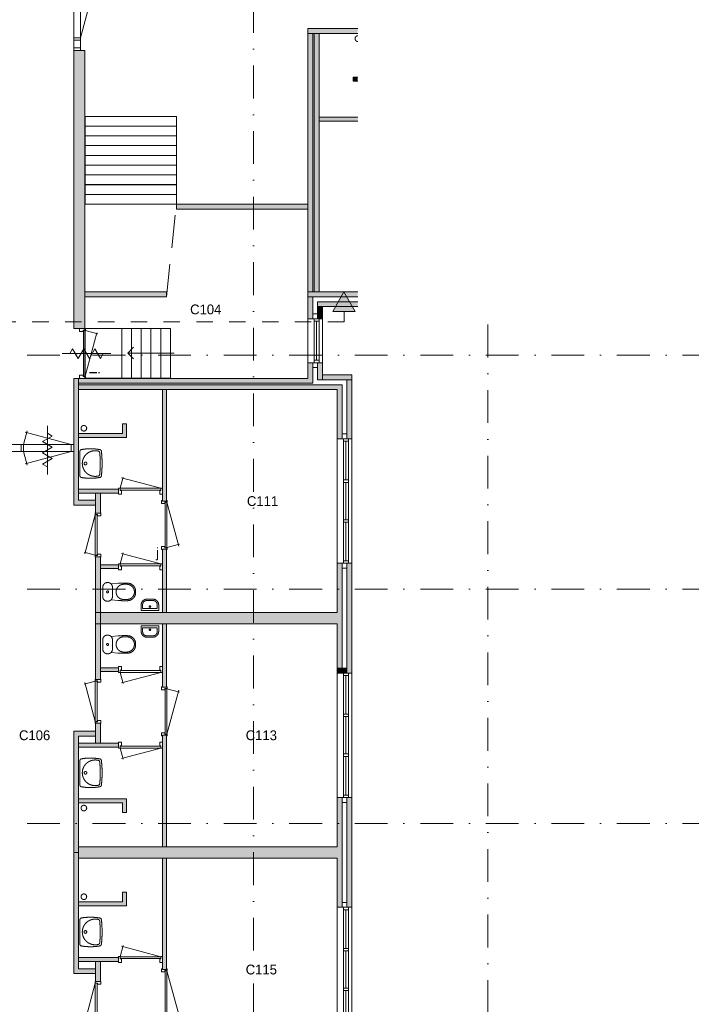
# Model space of a CAD drawing. Header units: millimetres. Extents: x 2152 to 87219, y -6247 to 53124.
# Tile 16 of 19: x 12142 to 25908, y 22827 to 43005. Entities that reach past the tile are written whole.
import ezdxf
from ezdxf.enums import TextEntityAlignment as Align
from ezdxf.xclip import XClip

# ---------------------------------------------------------------- set-up
doc = ezdxf.new("R2010")
doc.units = ezdxf.units.MM
for name, pattern in [('DGN2', [672.8, 336.4, -336.4]), ('DGN3', [1009.2, 672.8000000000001, -336.4]), ('DGN4', [1343.35376, 671.67688, -335.83844, 0, -335.83844])]:
    doc.linetypes.add(name, pattern=pattern)
for name, color, linetype in [('12', 7, 'Continuous'), ('16', 7, 'Continuous'), ('17', 7, 'Continuous'), ('24', 7, 'Continuous'), ('30', 7, 'Continuous'), ('31', 7, 'Continuous'), ('32', 7, 'Continuous'), ('33', 7, 'Continuous'), ('40', 7, 'Continuous'), ('48', 7, 'Continuous'), ('56', 7, 'Continuous'), ('58', 7, 'Continuous'), ('61', 7, 'Continuous'), ('62', 7, 'Continuous')]:
    doc.layers.add(name, color=color, linetype=linetype)
doc.styles.add('dgn003', font='dgn003.shx')

# ---------------------------------------------------------------- blocks, each defined once
blk = doc.blocks.new('WT0146')
at = {"layer": '40', "color": 7, "linetype": 'Continuous', "lineweight": 0}
blk.add_line((20, 253.1600000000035), (20, -253.1599999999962), dxfattribs=at)
at = {"layer": '40', "color": 7, "linetype": 'Continuous', "lineweight": 0, "flags": 128}
for points in [[(20.00866587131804, 253.1621165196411, -0.3639570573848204), (47.27676345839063, 285.660505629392)], [(47.27674586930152, 285.6605024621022, -0.09080072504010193), (432.1350467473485, 284.4860235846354)], [(400.7996506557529, -254.0184229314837, -1.30637000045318), (400.7996506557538, 254.0167962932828)], [(400.799653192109, 254.0167956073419, -0.30967078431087), (425.0011668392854, 225.6345640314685)], [(425.0011643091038, 225.6345879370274, -0.05277319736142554), (425.0011643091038, -225.6362145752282)], [(432.1350484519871, 284.4860232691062, -0.3287686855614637), (458.9727121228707, 255.962732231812)], [(458.9727062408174, 255.9627811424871, -0.0599146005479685), (458.9727186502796, -255.9643045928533)], [(47.27676345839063, -285.6621322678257, -0.3639570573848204), (20.00866587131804, -253.1637431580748)], [(432.1350467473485, -284.4876502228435, -0.09080072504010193), (47.27674586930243, -285.662129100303)], [(425.0011668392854, -225.6361906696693, -0.30967078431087), (400.799653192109, -254.0184222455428)], [(458.9727119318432, -255.9643604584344, -0.3287686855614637), (432.135046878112, -284.4876501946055)]]:
    blk.add_lwpolyline(points, format="xyb", dxfattribs=at)
at = {"layer": '40', "color": 7, "linetype": 'Continuous', "lineweight": 0}
blk.add_circle((133.3086658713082, -0.0008133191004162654), 28.05539163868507, dxfattribs=at)
blk = doc.blocks.new('830R10139')
at = {"layer": '33', "color": 1, "linetype": 'Continuous', "lineweight": 0}
for p, q in [((38, 108), (99.31999999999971, 336.8700000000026)), ((868, 108), (66.27999999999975, 322.8199999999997))]:
    blk.add_line(p, q, dxfattribs=at)
at = {"layer": '33', "color": 92, "linetype": 'Continuous', "lineweight": 13, "true_color": 0x00e100, "flags": 128}
for points in [[(0, 100), (0, 111), (35, 111), (35, 61), (60, 61), (60, -11), (0, -11), (0, 0)], [(906, 100), (906, 111), (871, 111), (871, 61), (846, 61), (846, -11), (906, -11), (906, 0)]]:
    blk.add_lwpolyline(points, dxfattribs=at)
at = {"layer": '33', "color": 2, "linetype": 'Continuous', "lineweight": 13, "true_color": 0xf0f000, "flags": 128}
blk.add_lwpolyline([(868, 108), (38, 108), (38, 68), (868, 68), (868, 108)], dxfattribs=at)
blk = doc.blocks.new('830R10140')
at = {"layer": '33', "color": 1, "linetype": 'Continuous', "lineweight": 0}
for p, q in [((-108, 867.9999999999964), (-322.8199999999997, 66.27999999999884)), ((-108, 38), (-336.8699999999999, 99.31999999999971))]:
    blk.add_line(p, q, dxfattribs=at)
at = {"layer": '33', "color": 92, "linetype": 'Continuous', "lineweight": 13, "true_color": 0x00e100, "flags": 128}
for points in [[(-100, 905.9999999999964), (-111, 905.9999999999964), (-111, 870.9999999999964), (-61, 870.9999999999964), (-61, 845.9999999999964), (11, 845.9999999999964), (11, 905.9999999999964), (0, 905.9999999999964)], [(-100, 0), (-111, 0), (-111, 35), (-61, 35), (-61, 60), (11, 60), (11, 0), (0, 0)]]:
    blk.add_lwpolyline(points, dxfattribs=at)
at = {"layer": '33', "color": 2, "linetype": 'Continuous', "lineweight": 13, "true_color": 0xf0f000, "flags": 128}
blk.add_lwpolyline([(-108, 867.9999999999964), (-108, 38), (-68, 38), (-68, 867.9999999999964), (-108, 867.9999999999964)], dxfattribs=at)
blk = doc.blocks.new('830R10141')
at = {"layer": '33', "color": 1, "linetype": 'Continuous', "lineweight": 0}
for p, q in [((38, 108), (99.31999999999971, 336.8700000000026)), ((868, 108), (66.27999999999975, 322.8199999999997))]:
    blk.add_line(p, q, dxfattribs=at)
at = {"layer": '33', "color": 92, "linetype": 'Continuous', "lineweight": 13, "true_color": 0x00e100, "flags": 128}
for points in [[(0, 100), (0, 111), (35, 111), (35, 61), (60, 61), (60, -11), (0, -11), (0, 0)], [(906, 100), (906, 111), (871, 111), (871, 61), (846, 61), (846, -11), (906, -11), (906, 0)]]:
    blk.add_lwpolyline(points, dxfattribs=at)
at = {"layer": '33', "color": 2, "linetype": 'Continuous', "lineweight": 13, "true_color": 0xf0f000, "flags": 128}
blk.add_lwpolyline([(868, 108), (38, 108), (38, 68), (868, 68), (868, 108)], dxfattribs=at)
blk = doc.blocks.new('930L0947')
at = {"layer": '33', "color": 1, "linetype": 'Continuous', "lineweight": 0}
for p, q in [((98, -38), (338.6999999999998, -936.3099999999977)), ((98, -968), (353.4400000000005, -899.5599999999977))]:
    blk.add_line(p, q, dxfattribs=at)
at = {"layer": '33', "color": 92, "linetype": 'Continuous', "lineweight": 13, "true_color": 0x00e100, "flags": 128}
for points in [[(90, 0), (101, 0), (101, -35), (51, -35), (51, -60), (-11, -60), (-11, 0), (0, 0)], [(90, -1006), (101, -1006), (101, -971), (51, -971), (51, -946), (-11, -946), (-11, -1006), (0, -1006)]]:
    blk.add_lwpolyline(points, dxfattribs=at)
at = {"layer": '33', "color": 2, "linetype": 'Continuous', "lineweight": 13, "true_color": 0xf0f000, "flags": 128}
blk.add_lwpolyline([(98, -968), (98, -38), (58, -38), (58, -968), (98, -968)], dxfattribs=at)
blk = doc.blocks.new('CLOS0246')
at = {"layer": '40', "color": 7, "linetype": 'Continuous', "lineweight": 0}
for p, q in [((220, -92.5), (220, 92.5)), ((527.79, 155), (435.8400000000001, 155)), ((670, -1.069999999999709), (670, 0.7900000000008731)), ((527.79, -155), (435.54, -155))]:
    blk.add_line(p, q, dxfattribs=at)
at = {"layer": '40', "color": 7, "linetype": 'Continuous', "lineweight": 0, "flags": 128}
for points in [[(338.3000000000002, -175.6699999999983), (191.9000000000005, -162), (191.9005291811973, -161.9990720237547, -0.6743332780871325), (20.00002668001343, -92.49858468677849), (20, -92.5), (20, 92.5), (20.00002668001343, 92.50141531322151, -0.6743332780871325), (191.9005291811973, 162.0019026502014), (191.9000000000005, 162), (338.3000000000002, 175.6700000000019), (338.2962837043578, 175.6685144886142, -0.02328519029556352), (431.2856789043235, 180.0014153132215), (431.29, 180), (525, 180), (525.0000266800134, 180.0014153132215, -0.414213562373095), (695.0000266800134, 10.00141531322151), (695, 10), (695, -10), (695.0000266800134, -9.998584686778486, -0.414213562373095), (525.0000266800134, -179.9985846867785), (525, -180), (431.29, -180), (431.2859388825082, -179.9985846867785, -0.02328532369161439), (338.3000000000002, -175.6699999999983)], [(436.650037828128, -154.9984804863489, -0.9175142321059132), (436.6500303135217, 155.0013104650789)], [(527.7888056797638, 155.0014153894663, -0.9175214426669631), (527.7888056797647, -154.9985847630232)]]:
    blk.add_lwpolyline(points, format="xyb", dxfattribs=at)
at = {"layer": '40', "color": 7, "linetype": 'Continuous', "lineweight": 0}
blk.add_circle((120.0000266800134, 0.001415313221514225), 20, dxfattribs=at)
for centre, start, end in [((120.0000266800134, 92.50141531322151), 0, 44.02728333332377), ((120.0000266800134, -92.49858468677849), 315.9727166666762, 0)]:
    blk.add_arc(centre, 99.99999999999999, start, end, dxfattribs=at)
blk = doc.blocks.new('FT0146')
at = {"layer": '40', "color": 7, "linetype": 'Continuous', "lineweight": 0}
for p, q in [((-180, -135.0900000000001), (-180, -20)), ((-180, -20), (180, -20)), ((-148.8900000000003, -64.63000000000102), (148.8900000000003, -64.63000000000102)), ((148.8900000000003, -64.63000000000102), (148.8900000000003, -143.9799999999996))]:
    blk.add_line(p, q, dxfattribs=at)
at = {"layer": '40', "color": 7, "linetype": 'Continuous', "lineweight": 0, "flags": 128}
for points in [[(-59.99682889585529, -255.0882134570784, -0.414213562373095), (-179.9968288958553, -135.0882134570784)], [(-68.8868288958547, -223.9782134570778, -0.414213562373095), (-148.8868288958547, -143.9782134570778)]]:
    blk.add_lwpolyline(points, format="xyb", dxfattribs=at)
for points in [[(-148.8900000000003, -143.9799999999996), (-148.8900000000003, -64.63000000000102)], [(180, -20), (180, -135.0900000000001)], [(68.89000000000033, -223.9799999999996), (-68.89000000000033, -223.9799999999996)], [(60, -255.0900000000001), (-60, -255.0900000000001)]]:
    blk.add_lwpolyline(points, dxfattribs=at)
at = {"layer": '40', "color": 7, "linetype": 'Continuous', "lineweight": 0}
blk.add_circle((0.9494473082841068, -101.1352356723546), 15.1404192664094, dxfattribs=at)
for centre, radius in [((60.00317110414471, -135.0882134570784), 120), ((68.89317110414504, -143.9782134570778), 80)]:
    blk.add_arc(centre, radius, 270, 0, dxfattribs=at)
blk = doc.blocks.new('CLOS0247')
at = {"layer": '40', "color": 7, "linetype": 'Continuous', "lineweight": 0}
for p, q in [((220, 92.5), (220, -92.5)), ((527.79, 155), (435.54, 155)), ((670, 1.069999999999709), (670, -0.7900000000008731)), ((527.79, -155), (435.8400000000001, -155))]:
    blk.add_line(p, q, dxfattribs=at)
at = {"layer": '40', "color": 7, "linetype": 'Continuous', "lineweight": 0, "flags": 128}
for points in [[(338.3000000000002, 175.6700000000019), (191.9000000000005, 162), (191.9005291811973, 161.999882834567, 0.6743332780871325), (20.00002668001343, 92.49939549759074), (20, 92.5), (20, -92.5), (20.00002668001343, -92.50060450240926, 0.6743332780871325), (191.9005291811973, -162.0010918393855), (191.9000000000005, -162), (338.3000000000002, -175.6699999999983), (338.2962837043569, -175.6677036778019, 0.02328519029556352), (431.2856789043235, -180.0006045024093), (431.29, -180), (525, -180), (525.0000266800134, -180.0006045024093, 0.414213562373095), (695.0000266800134, -10.00060450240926), (695, -10), (695, 10), (695.0000266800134, 9.99939549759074, 0.414213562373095), (525.0000266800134, 179.9993954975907), (525, 180), (431.29, 180), (431.2859388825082, 179.9993954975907, 0.02328532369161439), (338.3000000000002, 175.6700000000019)], [(191.9009200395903, 161.9994784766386, -0.19450385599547), (220.0000266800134, 92.49939549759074)], [(220.0000266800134, -92.50060450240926, -0.19450385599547), (191.9009200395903, -162.0006874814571)]]:
    blk.add_lwpolyline(points, format="xyb", dxfattribs=at)
at = {"layer": '40', "color": 7, "linetype": 'Continuous', "lineweight": 0}
blk.add_circle((120.0000266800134, -0.0006045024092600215), 20, dxfattribs=at)
for centre, start, end in [((450.0100266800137, -0.0006045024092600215), 94.92635000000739, 265.0736472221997), ((514.4300266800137, -0.0006045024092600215), 274.9259027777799, 85.07409722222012)]:
    blk.add_arc(centre, 155.5746026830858, start, end, dxfattribs=at)
blk = doc.blocks.new('FT0147')
at = {"layer": '40', "color": 7, "linetype": 'Continuous', "lineweight": 0}
for p, q in [((-180, 135.0900000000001), (-180, 20)), ((-180, 20), (180, 20)), ((-148.8900000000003, 64.62999999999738), (148.8900000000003, 64.62999999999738)), ((148.8900000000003, 64.62999999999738), (148.8900000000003, 143.9799999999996))]:
    blk.add_line(p, q, dxfattribs=at)
at = {"layer": '40', "color": 7, "linetype": 'Continuous', "lineweight": 0, "flags": 128}
for points in [[(68.89000000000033, 223.9799999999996), (-68.89000000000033, 223.9799999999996)], [(60, 255.0900000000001), (-60, 255.0900000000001)], [(-148.8900000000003, 143.9799999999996), (-148.8900000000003, 64.62999999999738)], [(180, 20), (180, 135.0900000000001)]]:
    blk.add_lwpolyline(points, dxfattribs=at)
for points in [[(60.00317110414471, 255.0890242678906, -0.414213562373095), (180.0031711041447, 135.0890242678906)], [(68.89317110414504, 223.9790242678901, -0.414213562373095), (148.893171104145, 143.9790242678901)]]:
    blk.add_lwpolyline(points, format="xyb", dxfattribs=at)
at = {"layer": '40', "color": 7, "linetype": 'Continuous', "lineweight": 0}
blk.add_circle((0.9494473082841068, 101.1360464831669), 15.1404192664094, dxfattribs=at)
for centre, radius in [((-59.99682889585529, 135.0890242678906), 120), ((-68.8868288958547, 143.9790242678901), 80)]:
    blk.add_arc(centre, radius, 90, 180, dxfattribs=at)
blk = doc.blocks.new('830R10142')
at = {"layer": '33', "color": 1, "linetype": 'Continuous', "lineweight": 0}
for p, q in [((-108, -38), (-336.8699999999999, -99.31999999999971)), ((-108, -868), (-322.8199999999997, -66.27999999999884))]:
    blk.add_line(p, q, dxfattribs=at)
at = {"layer": '33', "color": 92, "linetype": 'Continuous', "lineweight": 13, "true_color": 0x00e100, "flags": 128}
for points in [[(-100, 0), (-111, 0), (-111, -35), (-61, -35), (-61, -60), (11, -60), (11, 0), (0, 0)], [(-100, -906), (-111, -906), (-111, -871), (-61, -871), (-61, -846), (11, -846), (11, -906), (0, -906)]]:
    blk.add_lwpolyline(points, dxfattribs=at)
at = {"layer": '33', "color": 2, "linetype": 'Continuous', "lineweight": 13, "true_color": 0xf0f000, "flags": 128}
blk.add_lwpolyline([(-108, -868), (-108, -38), (-68, -38), (-68, -868), (-108, -868)], dxfattribs=at)
blk = doc.blocks.new('830R10143')
at = {"layer": '33', "color": 1, "linetype": 'Continuous', "lineweight": 0}
for p, q in [((38, -108), (99.31999999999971, -336.869999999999)), ((868, -108), (66.27999999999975, -322.8199999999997))]:
    blk.add_line(p, q, dxfattribs=at)
at = {"layer": '33', "color": 92, "linetype": 'Continuous', "lineweight": 13, "true_color": 0x00e100, "flags": 128}
for points in [[(0, -100), (0, -111), (35, -111), (35, -61), (60, -61), (60, 11), (0, 11), (0, 0)], [(906, -100), (906, -111), (871, -111), (871, -61), (846, -61), (846, 11), (906, 11), (906, 0)]]:
    blk.add_lwpolyline(points, dxfattribs=at)
at = {"layer": '33', "color": 2, "linetype": 'Continuous', "lineweight": 13, "true_color": 0xf0f000, "flags": 128}
blk.add_lwpolyline([(868, -108), (38, -108), (38, -68), (868, -68), (868, -108)], dxfattribs=at)
blk = doc.blocks.new('930L0948')
at = {"layer": '33', "color": 1, "linetype": 'Continuous', "lineweight": 0}
for p, q in [((98, 968), (353.4400000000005, 899.5599999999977)), ((98, 38), (338.6999999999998, 936.3099999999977))]:
    blk.add_line(p, q, dxfattribs=at)
at = {"layer": '33', "color": 92, "linetype": 'Continuous', "lineweight": 13, "true_color": 0x00e100, "flags": 128}
for points in [[(90, 1006), (101, 1006), (101, 971), (51, 971), (51, 946), (-11, 946), (-11, 1006), (0, 1006)], [(90, 0), (101, 0), (101, 35), (51, 35), (51, 60), (-11, 60), (-11, 0), (0, 0)]]:
    blk.add_lwpolyline(points, dxfattribs=at)
at = {"layer": '33', "color": 2, "linetype": 'Continuous', "lineweight": 13, "true_color": 0xf0f000, "flags": 128}
blk.add_lwpolyline([(98, 968), (98, 38), (58, 38), (58, 968), (98, 968)], dxfattribs=at)
blk = doc.blocks.new('WT0147')
at = {"layer": '40', "color": 7, "linetype": 'Continuous', "lineweight": 0}
blk.add_line((20, -253.1599999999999), (20, 253.1599999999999), dxfattribs=at)
blk.add_circle((133.3086658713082, 0.001624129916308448), 28.05539163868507, dxfattribs=at)
for centre, radius, start, end in [((53.00866587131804, 253.164553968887), 33, 100.0026666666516, 180), ((236.4988856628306, -765.8113708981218), 1068.364752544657, 79.44860833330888, 100.2016916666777), ((332.1018476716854, 0.001624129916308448), 263.1431818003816, 74.86666111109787, 285.1333388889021), ((392.1844670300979, 222.1636437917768), 33, 6.041758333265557, 74.86666111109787), ((-1706.829154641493, 0.001624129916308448), 2143.737820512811, 353.9582416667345, 6.041758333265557), ((426.208788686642, 252.0249512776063), 33, 6.857511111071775, 79.654494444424), ((-1669.429154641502, 0.001624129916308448), 2143.737820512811, 353.1424888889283, 6.857508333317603), ((53.00866587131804, -253.1613057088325), 33, 180, 259.9973333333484), ((236.4988856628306, 765.8146191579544), 1068.36475254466, 259.7983083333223, 280.5513916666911), ((392.1844670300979, -222.1603955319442), 33, 285.1333388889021, 353.9582416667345), ((426.208788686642, -252.0217030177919), 33, 280.3455083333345, 353.1424916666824)]:
    blk.add_arc(centre, radius, start, end, dxfattribs=at)
blk = doc.blocks.new('830R10144')
at = {"layer": '33', "color": 1, "linetype": 'Continuous', "lineweight": 0}
for p, q in [((38, -108), (99.31999999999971, -336.8700000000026)), ((868, -108), (66.27999999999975, -322.8199999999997))]:
    blk.add_line(p, q, dxfattribs=at)
at = {"layer": '33', "color": 92, "linetype": 'Continuous', "lineweight": 13, "true_color": 0x00e100, "flags": 128}
for points in [[(0, -100), (0, -111), (35, -111), (35, -61), (60, -61), (60, 11), (0, 11), (0, 0)], [(906, -100), (906, -111), (871, -111), (871, -61), (846, -61), (846, 11), (906, 11), (906, 0)]]:
    blk.add_lwpolyline(points, dxfattribs=at)
at = {"layer": '33', "color": 2, "linetype": 'Continuous', "lineweight": 13, "true_color": 0xf0f000, "flags": 128}
blk.add_lwpolyline([(868, -108), (38, -108), (38, -68), (868, -68), (868, -108)], dxfattribs=at)
blk = doc.blocks.new('WT0148')
at = {"layer": '40', "color": 7, "linetype": 'Continuous', "lineweight": 0}
blk.add_line((20, 253.1599999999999), (20, -253.1599999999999), dxfattribs=at)
at = {"layer": '40', "color": 7, "linetype": 'Continuous', "lineweight": 0, "flags": 128}
for points in [[(20.00866587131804, 253.1613057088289, -0.3639570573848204), (47.27676345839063, 285.6596948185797)], [(47.27674586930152, 285.6596916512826, -0.09080072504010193), (432.1350467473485, 284.4852127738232)], [(400.7996506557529, -254.0192337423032, -1.30637000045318), (400.7996506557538, 254.0159854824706)], [(400.799653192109, 254.0159847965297, -0.30967078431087), (425.0011668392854, 225.6337532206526)], [(425.0011643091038, 225.6337771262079, -0.05277319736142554), (425.0011643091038, -225.6370253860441)], [(432.1350484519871, 284.485212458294, -0.3287686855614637), (458.9727121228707, 255.9619214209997)], [(458.9727062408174, 255.9619703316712, -0.0599146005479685), (458.9727186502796, -255.9651154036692)], [(47.27676345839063, -285.6629430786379, -0.3639570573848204), (20.00866587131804, -253.164553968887)], [(432.1350467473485, -284.4884610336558, -0.09080072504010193), (47.27674586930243, -285.6629399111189)], [(425.0011668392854, -225.6370014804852, -0.30967078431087), (400.799653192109, -254.0192330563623)], [(458.9727119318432, -255.9651712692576, -0.3287686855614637), (432.135046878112, -284.4884610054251)]]:
    blk.add_lwpolyline(points, format="xyb", dxfattribs=at)
at = {"layer": '40', "color": 7, "linetype": 'Continuous', "lineweight": 0}
blk.add_circle((133.3086658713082, -0.001624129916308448), 28.05539163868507, dxfattribs=at)
blk = doc.blocks.new('830R10145')
at = {"layer": '33', "color": 1, "linetype": 'Continuous', "lineweight": 0}
for p, q in [((38, 108), (99.31999999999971, 336.869999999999)), ((868, 108), (66.27999999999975, 322.8199999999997))]:
    blk.add_line(p, q, dxfattribs=at)
at = {"layer": '33', "color": 92, "linetype": 'Continuous', "lineweight": 13, "true_color": 0x00e100, "flags": 128}
for points in [[(0, 100), (0, 111), (35, 111), (35, 61), (60, 61), (60, -11), (0, -11), (0, 0)], [(906, 100), (906, 111), (871, 111), (871, 61), (846, 61), (846, -11), (906, -11), (906, 0)]]:
    blk.add_lwpolyline(points, dxfattribs=at)
at = {"layer": '33', "color": 2, "linetype": 'Continuous', "lineweight": 13, "true_color": 0xf0f000, "flags": 128}
blk.add_lwpolyline([(868, 108), (38, 108), (38, 68), (868, 68), (868, 108)], dxfattribs=at)
blk = doc.blocks.new('830R10146')
at = {"layer": '33', "color": 1, "linetype": 'Continuous', "lineweight": 0}
for p, q in [((-108, 868), (-322.8199999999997, 66.28000000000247)), ((-108, 38), (-336.8699999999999, 99.32000000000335))]:
    blk.add_line(p, q, dxfattribs=at)
at = {"layer": '33', "color": 92, "linetype": 'Continuous', "lineweight": 13, "true_color": 0x00e100, "flags": 128}
for points in [[(-100, 906), (-111, 906), (-111, 871), (-61, 871), (-61, 846), (11, 846), (11, 906), (0, 906)], [(-100, 0), (-111, 0), (-111, 35), (-61, 35), (-61, 60), (11, 60), (11, 0), (0, 0)]]:
    blk.add_lwpolyline(points, dxfattribs=at)
at = {"layer": '33', "color": 2, "linetype": 'Continuous', "lineweight": 13, "true_color": 0xf0f000, "flags": 128}
blk.add_lwpolyline([(-108, 868), (-108, 38), (-68, 38), (-68, 868), (-108, 868)], dxfattribs=at)
blk = doc.blocks.new('930L0949')
at = {"layer": '33', "color": 1, "linetype": 'Continuous', "lineweight": 0}
for p, q in [((98, -38), (338.6999999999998, -936.3100000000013)), ((98, -968), (353.4400000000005, -899.5600000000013))]:
    blk.add_line(p, q, dxfattribs=at)
at = {"layer": '33', "color": 92, "linetype": 'Continuous', "lineweight": 13, "true_color": 0x00e100, "flags": 128}
for points in [[(90, 0), (101, 0), (101, -35), (51, -35), (51, -60), (-11, -60), (-11, 0), (0, 0)], [(90, -1006), (101, -1006), (101, -971), (51, -971), (51, -946), (-11, -946), (-11, -1006), (0, -1006)]]:
    blk.add_lwpolyline(points, dxfattribs=at)
at = {"layer": '33', "color": 2, "linetype": 'Continuous', "lineweight": 13, "true_color": 0xf0f000, "flags": 128}
blk.add_lwpolyline([(98, -968), (98, -38), (58, -38), (58, -968), (98, -968)], dxfattribs=at)
blk = doc.blocks.new('79B103')
at = {"layer": '12', "color": 7, "linetype": 'Continuous', "lineweight": 0}
blk.add_line((0, 500.4799999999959), (0, -500.5), dxfattribs=at)
at = {"layer": '12', "color": 92, "linetype": 'Continuous', "lineweight": 0, "true_color": 0x00e100}
for p, q in [((-100.1800000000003, 173.6800000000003), (97.61999999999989, 287.8799999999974)), ((97.61999999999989, 287.8799999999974), (0, 344.239999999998)), ((100.1799999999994, 58), (-100.1800000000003, 173.6800000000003)), ((-100.1800000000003, -57.68000000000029), (100.1799999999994, 58)), ((97.61999999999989, -171.8800000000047), (-100.1800000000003, -57.68000000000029)), ((-100.0200000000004, -285.9800000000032), (97.61999999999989, -171.8800000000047)), ((0, -343.7200000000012), (-100.0200000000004, -285.9800000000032))]:
    blk.add_line(p, q, dxfattribs=at)
blk = doc.blocks.new('79B1033')
at = {"layer": '12', "color": 7, "linetype": 'Continuous', "lineweight": 0}
blk.add_line((500.4799999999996, 0), (-500.5, 0), dxfattribs=at)
at = {"layer": '12', "color": 92, "linetype": 'Continuous', "lineweight": 0, "true_color": 0x00e100}
for p, q in [((-343.7200000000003, 0), (-285.9800000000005, 100.0200000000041)), ((-285.9800000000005, 100.0200000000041), (-171.8800000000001, -97.61999999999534)), ((-171.8800000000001, -97.61999999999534), (-57.68000000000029, 100.1800000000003)), ((-57.68000000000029, 100.1800000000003), (58, -100.1800000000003)), ((58, -100.1800000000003), (173.6800000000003, 100.1800000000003)), ((173.6800000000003, 100.1800000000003), (287.8800000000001, -97.61999999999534)), ((287.8800000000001, -97.61999999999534), (344.2399999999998, 0))]:
    blk.add_line(p, q, dxfattribs=at)
blk = doc.blocks.new('50E03_329_B01 - Default')
at = {"layer": '12'}
blk.add_hatch(color=3, dxfattribs=at).paths.add_polyline_path([(10904.61, 37985.94), (11136.59, 37584.16), (10678.15, 37584.16)])
at = {"layer": '62'}
for color, points in [(7, [(10164.76, 43384.49), (10164.76, 43284.49), (12664.76, 43284.49), (12664.76, 42934.49), (12764.76, 42934.49), (12764.76, 43384.49)]), (7, [(10164.76, 43284.49), (10264.76, 43284.49), (10264.76, 37984.49), (10164.76, 37984.49)]), (9, [(10294.76, 43284.49), (10394.76, 43284.49), (10394.76, 37984.49), (10294.76, 37984.49)]), (9, [(11094.76, 42384.49), (11094.76, 42304.49), (11374.76, 42304.49), (11374.76, 43284.49), (11294.76, 43284.49), (11294.76, 42384.49)]), (9, [(5364.76, 42934.49), (5594.76, 42934.49), (5594.76, 37234.49), (5364.76, 37234.49)]), (9, [(10394.76, 41564.49), (12679.76, 41564.49), (12679.76, 41484.49), (10394.76, 41484.49)]), (9, [(7469.76, 39684.49), (10164.76, 39684.49), (10164.76, 39784.49), (7469.76, 39784.49)]), (7, [(7469.76, 39684.49), (10164.76, 39684.49), (10164.76, 39784.49), (7469.76, 39784.49)]), (9, [(5594.76, 37884.49), (7264.76, 37884.49), (7264.76, 37984.49), (5594.76, 37984.49)]), (7, [(5594.76, 37884.49), (7264.76, 37884.49), (7264.76, 37984.49), (5594.76, 37984.49)]), (9, [(11404.76, 37884.49), (10164.76, 37884.49), (10164.76, 37984.49), (11404.76, 37984.49)]), (7, [(10264.76, 37434.49), (10164.76, 37434.49), (10164.76, 37884.49), (10264.76, 37884.49)]), (7, [(11404.76, 37684.49), (10364.76, 37684.49), (10364.76, 37784.49), (11404.76, 37784.49)]), (7, [(10364.76, 37684.49), (10464.76, 37684.49), (10464.76, 37434.49), (10364.76, 37434.49)]), (9, [(5464.76, 36214.49), (10164.76, 36214.49), (10164.76, 36534.49), (10264.76, 36534.49), (10264.76, 36114.49), (5464.76, 36114.49)]), (7, [(10464.76, 36534.49), (10364.76, 36534.49), (10364.76, 36184.49), (10464.76, 36184.49)]), (7, [(5364.76, 36214.49), (5464.76, 36214.49), (5464.76, 33714.49), (5814.76, 33714.49), (5814.76, 33614.49), (5364.76, 33614.49)]), (7, [(10464.76, 36284.49), (11064.76, 36284.49), (11064.76, 36184.49), (10464.76, 36184.49)]), (7, [(10964.76, 36184.49), (11064.76, 36184.49), (11064.76, 34974.49), (10964.76, 34974.49)]), (9, [(5464.76, 36084.49), (5464.76, 35988.95), (10764.76, 35984.49), (10764.76, 34974.49), (10864.76, 34974.49), (10864.76, 36084.49)]), (9, [(7184.76, 35984.49), (7184.76, 33699.49), (7264.76, 33699.49), (7264.76, 35984.49)]), (9, [(6364.76, 35284.49), (6444.76, 35284.49), (6444.76, 35004.49), (5464.76, 35004.49), (5464.76, 35084.49), (6364.76, 35084.49)]), (9, [(6284.76, 33944.49), (6284.76, 33864.49), (5464.76, 33864.49), (5464.76, 33944.49)]), (7, [(5914.76, 33864.49), (5914.76, 33454.49), (5814.76, 33454.49), (5814.76, 33864.49)]), (9, [(7184.76, 32714.49), (7184.76, 31414.49), (7264.76, 31414.49), (7264.76, 32714.49)]), (7, [(5914.76, 32554.49), (5914.76, 31184.49), (5814.76, 31184.49), (5814.76, 32554.49)]), (9, [(10864.76, 32424.49), (10764.76, 32424.49), (10764.76, 31414.49), (5914.76, 31414.49), (5914.76, 31184.49), (10764.76, 31184.49), (10764.76, 30274.49), (10864.76, 30274.49)]), (9, [(6284.76, 32394.49), (6284.76, 32314.49), (5914.76, 32314.49), (5914.76, 32394.49)]), (7, [(10964.76, 32424.49), (10964.76, 30174.49), (11064.76, 30174.49), (11064.76, 32424.49)]), (7, [(5914.76, 30044.49), (5914.76, 31414.49), (5814.76, 31414.49), (5814.76, 30044.49)]), (9, [(7184.76, 29884.49), (7184.76, 31184.49), (7264.76, 31184.49), (7264.76, 29884.49)]), (9, [(6284.76, 30204.49), (6284.76, 30284.49), (5914.76, 30284.49), (5914.76, 30204.49)]), (7, [(10764.76, 30174.49), (10764.76, 30274.49), (10964.76, 30274.49), (10964.76, 30174.49)]), (7, [(5914.76, 28734.49), (5914.76, 29144.49), (5814.76, 29144.49), (5814.76, 28734.49)]), (7, [(5364.76, 26499.49), (5464.76, 26499.49), (5464.76, 28884.49), (5814.76, 28884.49), (5814.76, 28984.49), (5364.76, 28984.49)]), (9, [(7184.76, 26614.49), (7184.76, 28899.49), (7264.76, 28899.49), (7264.76, 26614.49)]), (9, [(6284.76, 28654.49), (6284.76, 28734.49), (5464.76, 28734.49), (5464.76, 28654.49)]), (9, [(10864.76, 27624.49), (10764.76, 27624.49), (10764.76, 26614.49), (5464.76, 26614.49), (5464.76, 26384.49), (10764.76, 26384.49), (10764.76, 25374.49), (10864.76, 25374.49)]), (9, [(6364.76, 27314.49), (6444.76, 27314.49), (6444.76, 27594.49), (5464.76, 27594.49), (5464.76, 27514.49), (6364.76, 27514.49)]), (7, [(10964.76, 27624.49), (10964.76, 25374.49), (11064.76, 25374.49), (11064.76, 27624.49)]), (7, [(5364.76, 26499.49), (5464.76, 26499.49), (5464.76, 24114.49), (5814.76, 24114.49), (5814.76, 24014.49), (5364.76, 24014.49)]), (9, [(7184.76, 26384.49), (7184.76, 24099.49), (7264.76, 24099.49), (7264.76, 26384.49)]), (9, [(6364.76, 25684.49), (6444.76, 25684.49), (6444.76, 25404.49), (5464.76, 25404.49), (5464.76, 25484.49), (6364.76, 25484.49)]), (9, [(6284.76, 24344.49), (6284.76, 24264.49), (5464.76, 24264.49), (5464.76, 24344.49)]), (7, [(5914.76, 24264.49), (5914.76, 23854.49), (5814.76, 23854.49), (5814.76, 24264.49)])]:
    blk.add_hatch(color=color, dxfattribs=at).paths.add_polyline_path(points)
at = {"layer": '12', "color": 3, "linetype": 'Continuous', "lineweight": 0}
blk.add_line((10907.37, 37584.16), (10907.37, 37372.92), dxfattribs=at)
at = {"layer": '12', "color": 3, "linetype": 'Continuous', "lineweight": 0, "flags": 128}
blk.add_lwpolyline([(10904.61, 37985.94), (11136.59, 37584.16), (10678.15, 37584.16), (10904.61, 37985.94)], dxfattribs=at)
at = {"layer": '16', "color": 92, "linetype": 'Continuous', "lineweight": 0, "true_color": 0x00e100}
for p, q in [((10164.76, 36534.49), (10164.76, 36214.49)), ((10164.76, 36534.49), (10464.76, 36534.49)), ((10464.76, 36534.49), (10464.76, 36284.49)), ((10264.76, 36434.49), (10264.76, 36114.49)), ((10264.76, 36434.49), (10364.76, 36434.49)), ((10364.76, 36434.49), (10364.76, 36184.49)), ((10364.76, 36184.49), (10964.76, 36184.49)), ((10464.76, 36284.49), (11064.76, 36284.49)), ((10964.76, 35074.49), (10964.76, 36184.49)), ((11064.76, 34974.49), (11064.76, 36284.49)), ((10764.76, 34974.49), (10764.76, 35984.49)), ((10864.76, 35074.49), (10864.76, 36084.49)), ((10764.76, 34974.49), (11064.76, 34974.49)), ((10864.76, 35074.49), (10964.76, 35074.49))]:
    blk.add_line(p, q, dxfattribs=at)
at = {"layer": '16', "color": 92, "linetype": 'Continuous', "lineweight": 0, "true_color": 0x00e100, "flags": 128}
for points in [[(10164.76, 43384.49), (12764.76, 43384.49), (12764.76, 42934.49), (12664.76, 42934.49), (12664.76, 43284.49), (10164.76, 43284.49), (10164.76, 43384.49)], [(11294.76, 43284.49), (11294.76, 42384.49), (11094.76, 42384.49), (11094.76, 42304.49), (11374.76, 42304.49), (11374.76, 43284.49), (11294.76, 43284.49)], [(12679.76, 41564.49), (10394.76, 41564.49), (10394.76, 41484.49), (12679.76, 41484.49), (12679.76, 41564.49)], [(11404.76, 37684.49), (11404.76, 37984.49), (10164.76, 37984.49), (10164.76, 37434.49), (10464.76, 37434.49), (10464.76, 37684.49), (11404.76, 37684.49)], [(11304.76, 37784.49), (11304.76, 37884.49), (10264.76, 37884.49), (10264.76, 37534.49), (10364.76, 37534.49), (10364.76, 37784.49), (11304.76, 37784.49)], [(5364.76, 36214.49), (5364.76, 33614.49), (5814.76, 33614.49), (5814.76, 33714.49), (5464.76, 33714.49), (5464.76, 36214.49), (5364.76, 36214.49)], [(7184.76, 33699.49), (7184.76, 35984.49), (7264.76, 35984.49), (7264.76, 33699.49), (7184.76, 33699.49)], [(5464.76, 35084.49), (6364.76, 35084.49), (6364.76, 35284.49), (6444.76, 35284.49), (6444.76, 35004.49), (5464.76, 35004.49), (5464.76, 35084.49)], [(5464.76, 33944.49), (5464.76, 33864.49), (6284.76, 33864.49), (6284.76, 33944.49), (5464.76, 33944.49)], [(5814.76, 33864.49), (5814.76, 33454.49), (5914.76, 33454.49), (5914.76, 33864.49), (5814.76, 33864.49)], [(7184.76, 31414.49), (7184.76, 32714.49), (7264.76, 32714.49), (7264.76, 31414.49), (7184.76, 31414.49)], [(5814.76, 32554.49), (5814.76, 31184.49), (5914.76, 31184.49), (5914.76, 32554.49), (5814.76, 32554.49)], [(5914.76, 32394.49), (5914.76, 32314.49), (6284.76, 32314.49), (6284.76, 32394.49), (5914.76, 32394.49)], [(10764.76, 31184.49), (10764.76, 30174.49), (11064.76, 30174.49), (11064.76, 32424.49), (10764.76, 32424.49), (10764.76, 31414.49)], [(10864.76, 31314.49), (10864.76, 30274.49), (10964.76, 30274.49), (10964.76, 32324.49), (10864.76, 32324.49), (10864.76, 31314.49)], [(5814.76, 30044.49), (5814.76, 31414.49), (5914.76, 31414.49), (5914.76, 30044.49), (5814.76, 30044.49)], [(7184.76, 31184.49), (7184.76, 29884.49), (7264.76, 29884.49), (7264.76, 31184.49), (7184.76, 31184.49)], [(5914.76, 30204.49), (5914.76, 30284.49), (6284.76, 30284.49), (6284.76, 30204.49), (5914.76, 30204.49)], [(5814.76, 28734.49), (5814.76, 29144.49), (5914.76, 29144.49), (5914.76, 28734.49), (5814.76, 28734.49)], [(5364.76, 26499.49), (5364.76, 28984.49), (5814.76, 28984.49), (5814.76, 28884.49), (5464.76, 28884.49), (5464.76, 26499.49), (5364.76, 26499.49)], [(7184.76, 28899.49), (7184.76, 26614.49), (7264.76, 26614.49), (7264.76, 28899.49), (7184.76, 28899.49)], [(5464.76, 28654.49), (5464.76, 28734.49), (6284.76, 28734.49), (6284.76, 28654.49), (5464.76, 28654.49)], [(5464.76, 27514.49), (6364.76, 27514.49), (6364.76, 27314.49), (6444.76, 27314.49), (6444.76, 27594.49), (5464.76, 27594.49), (5464.76, 27514.49)], [(10764.76, 26384.49), (10764.76, 25374.49), (11064.76, 25374.49), (11064.76, 27624.49), (10764.76, 27624.49), (10764.76, 26614.49)], [(10864.76, 26514.49), (10864.76, 25474.49), (10964.76, 25474.49), (10964.76, 27524.49), (10864.76, 27524.49), (10864.76, 26514.49)], [(5364.76, 26499.49), (5364.76, 24014.49), (5814.76, 24014.49), (5814.76, 24114.49), (5464.76, 24114.49), (5464.76, 26499.49), (5364.76, 26499.49)], [(7184.76, 24099.49), (7184.76, 26384.49), (7264.76, 26384.49), (7264.76, 24099.49), (7184.76, 24099.49)], [(5464.76, 25484.49), (6364.76, 25484.49), (6364.76, 25684.49), (6444.76, 25684.49), (6444.76, 25404.49), (5464.76, 25404.49), (5464.76, 25484.49)], [(5464.76, 24344.49), (5464.76, 24264.49), (6284.76, 24264.49), (6284.76, 24344.49), (5464.76, 24344.49)], [(5814.76, 24264.49), (5814.76, 23854.49), (5914.76, 23854.49), (5914.76, 24264.49), (5814.76, 24264.49)]]:
    blk.add_lwpolyline(points, dxfattribs=at)
at = {"layer": '17', "color": 3, "linetype": 'DGN3', "lineweight": 0}
blk.add_line((7264.76, 37884.49), (7469.76, 39784.49), dxfattribs=at)
at = {"layer": '17', "color": 92, "linetype": 'Continuous', "lineweight": 0, "true_color": 0x00e100}
for p, q in [((10764.76, 31414.49), (5914.76, 31414.49)), ((10764.76, 31184.49), (5914.76, 31184.49)), ((10764.76, 26614.49), (5464.76, 26614.49)), ((10764.76, 26384.49), (5464.76, 26384.49))]:
    blk.add_line(p, q, dxfattribs=at)
at = {"layer": '17', "color": 92, "linetype": 'Continuous', "lineweight": 0, "true_color": 0x00e100, "flags": 128}
for points in [[(10264.76, 43284.49), (10164.76, 43284.49), (10164.76, 37984.49), (10264.76, 37984.49), (10264.76, 43284.49)], [(10394.76, 37984.49), (10294.76, 37984.49), (10294.76, 43284.49), (10394.76, 43284.49), (10394.76, 37984.49)], [(5594.76, 42934.49), (5364.76, 42934.49), (5364.76, 37234.49), (5594.76, 37234.49), (5594.76, 42934.49)], [(10164.76, 39684.49), (7469.76, 39684.49), (7469.76, 39784.49), (10164.76, 39784.49), (10164.76, 39684.49)], [(10164.76, 39684.49), (7469.76, 39684.49), (7469.76, 39784.49), (10164.76, 39784.49), (10164.76, 39684.49)], [(5594.76, 37884.49), (7264.76, 37884.49), (7264.76, 37984.49), (5594.76, 37984.49), (5594.76, 37884.49)], [(5594.76, 37884.49), (7264.76, 37884.49), (7264.76, 37984.49), (5594.76, 37984.49), (5594.76, 37884.49)], [(10264.76, 36114.49), (5464.76, 36114.49), (5464.76, 36214.49), (10164.76, 36214.49)], [(10764.76, 35984.49), (5464.76, 35984.49), (5464.76, 36084.49), (10864.76, 36084.49)]]:
    blk.add_lwpolyline(points, dxfattribs=at)
at = {"layer": '24', "color": 7, "linetype": 'Continuous', "lineweight": 0}
for p, q in [((6472.83, 36731.53), (6591.38, 36850.16)), ((7427.14, 36731.53), (6472.83, 36731.53)), ((6472.83, 36731.53), (6591.38, 36612.9))]:
    blk.add_line(p, q, dxfattribs=at)
at = {"layer": '24', "color": 7, "linetype": 'Continuous', "lineweight": 0, "flags": 128}
for points in [[(7469.76, 41384.49), (5598.05, 41384.49), (5598.05, 41582.89), (7469.76, 41582.89), (7469.76, 41384.49)], [(7469.76, 41184.49), (5598.05, 41184.49), (5598.05, 41382.89), (7469.76, 41382.89), (7469.76, 41184.49)], [(7469.76, 40984.49), (5598.05, 40984.49), (5598.05, 41182.89), (7469.76, 41182.89), (7469.76, 40984.49)], [(7469.76, 40784.49), (5598.05, 40784.49), (5598.05, 40982.89), (7469.76, 40982.89), (7469.76, 40784.49)], [(7469.76, 40584.49), (5598.05, 40584.49), (5598.05, 40782.89), (7469.76, 40782.89), (7469.76, 40584.49)], [(7469.76, 40384.49), (5598.05, 40384.49), (5598.05, 40582.89), (7469.76, 40582.89), (7469.76, 40384.49)], [(7469.76, 40184.49), (5598.05, 40184.49), (5598.05, 40382.89), (7469.76, 40382.89), (7469.76, 40184.49)], [(7469.76, 39984.49), (5598.05, 39984.49), (5598.05, 40182.89), (7469.76, 40182.89), (7469.76, 39984.49)], [(7469.76, 39784.49), (5598.05, 39784.49), (5598.05, 39982.89), (7469.76, 39982.89), (7469.76, 39784.49)], [(7469.76, 39784.49), (5598.05, 39784.49), (5598.05, 39982.89), (7469.76, 39982.89), (7469.76, 39784.49)], [(5594.76, 37234.49), (6348.35, 37234.49), (6348.35, 36215.5), (5594.76, 36215.5), (5594.76, 37234.49)], [(6348.35, 37234.49), (6548.35, 37234.49), (6548.35, 36215.5), (6348.35, 36215.5), (6348.35, 37234.49)], [(6548.35, 37234.49), (6748.35, 37234.49), (6748.35, 36215.5), (6548.35, 36215.5), (6548.35, 37234.49)], [(6748.35, 37234.49), (6948.35, 37234.49), (6948.35, 36215.5), (6748.35, 36215.5), (6748.35, 37234.49)], [(6948.35, 37234.49), (7148.35, 37234.49), (7148.35, 36215.5), (6948.35, 36215.5), (6948.35, 37234.49)], [(7148.35, 37234.49), (7348.35, 37234.49), (7348.35, 36215.5), (7148.35, 36215.5), (7148.35, 37234.49)]]:
    blk.add_lwpolyline(points, dxfattribs=at)
at = {"layer": '30', "color": 3, "linetype": 'Continuous', "lineweight": 0}
for p, q in [((10164.76, 37434.49), (10164.76, 36534.49)), ((10464.76, 37434.49), (10464.76, 36534.49)), ((10764.76, 34974.49), (10764.76, 32424.49)), ((11064.76, 34974.49), (11064.76, 32424.49)), ((10864.76, 30274.49), (10964.76, 30274.49)), ((10764.76, 30174.49), (10764.76, 27624.49)), ((11064.76, 30174.49), (11064.76, 27624.49)), ((10864.76, 25474.49), (10964.76, 25474.49)), ((10764.76, 25374.49), (10764.76, 22824.49)), ((11064.76, 25374.49), (11064.76, 22824.49))]:
    blk.add_line(p, q, dxfattribs=at)
at = {"layer": '31', "color": 3, "linetype": 'Continuous', "lineweight": 0}
for p, q in [((3764.76, 34856.99), (5364.76, 34856.99)), ((3764.76, 34716.99), (5364.76, 34716.99))]:
    blk.add_line(p, q, dxfattribs=at)
at = {"layer": '32', "color": 3, "linetype": 'Continuous', "lineweight": 0}
for p, q in [((5364.76, 42934.49), (5364.76, 45384.49)), ((5503.76, 42984.49), (5503.76, 45384.49)), ((10294.76, 36534.49), (10294.76, 37384.49)), ((10294.76, 37384.49), (10394.76, 37384.49)), ((10344.76, 37384.49), (10344.76, 36584.49)), ((10394.76, 37384.49), (10394.76, 36534.49)), ((10894.76, 32474.49), (10894.76, 34924.49)), ((10894.76, 34924.49), (10994.76, 34924.49)), ((10944.76, 34924.49), (10944.76, 34132.82)), ((10994.76, 34924.49), (10994.76, 32424.49)), ((10944.76, 34082.82), (10944.76, 33316.15)), ((10944.76, 33266.15), (10944.76, 32474.49)), ((10894.76, 27674.49), (10894.76, 30124.49)), ((10894.76, 30124.49), (10994.76, 30124.49)), ((10944.76, 30124.49), (10944.76, 29332.82)), ((10994.76, 30124.49), (10994.76, 27624.49)), ((10944.76, 29282.82), (10944.76, 28516.15)), ((10944.76, 28466.15), (10944.76, 27674.49)), ((10894.76, 22874.49), (10894.76, 25324.49)), ((10894.76, 25324.49), (10994.76, 25324.49)), ((10944.76, 25324.49), (10944.76, 24532.82)), ((10994.76, 25324.49), (10994.76, 22824.49)), ((10944.76, 24482.82), (10944.76, 23716.15)), ((10944.76, 23666.15), (10944.76, 22874.49))]:
    blk.add_line(p, q, dxfattribs=at)
at = {"layer": '32', "color": 3, "linetype": 'Continuous', "lineweight": 0, "flags": 128}
for points in [[(5503.76, 43193.87), (5503.76, 43143.87), (5364.76, 43143.87), (5364.76, 43193.87), (5503.76, 43193.87)], [(5503.76, 42984.49), (5503.76, 42934.49), (5364.76, 42934.49), (5364.76, 42984.49), (5503.76, 42984.49)], [(10394.76, 37434.49), (10394.76, 37384.49), (10294.76, 37384.49), (10294.76, 37434.49), (10394.76, 37434.49)], [(10394.76, 36584.49), (10394.76, 36534.49), (10294.76, 36534.49), (10294.76, 36584.49), (10394.76, 36584.49)], [(10994.76, 34974.49), (10994.76, 34924.49), (10894.76, 34924.49), (10894.76, 34974.49), (10994.76, 34974.49)], [(4284.76, 34855.99), (4334.76, 34855.99), (4334.76, 34716.99), (4284.76, 34716.99), (4284.76, 34855.99)], [(5314.76, 34855.99), (5364.76, 34855.99), (5364.76, 34716.99), (5314.76, 34716.99), (5314.76, 34855.99)], [(10994.76, 34132.82), (10994.76, 34082.82), (10894.76, 34082.82), (10894.76, 34132.82), (10994.76, 34132.82)], [(10994.76, 33316.15), (10994.76, 33266.15), (10894.76, 33266.15), (10894.76, 33316.15), (10994.76, 33316.15)], [(10994.76, 32474.49), (10994.76, 32424.49), (10894.76, 32424.49), (10894.76, 32474.49), (10994.76, 32474.49)], [(10994.76, 30174.49), (10994.76, 30124.49), (10894.76, 30124.49), (10894.76, 30174.49), (10994.76, 30174.49)], [(10994.76, 29332.82), (10994.76, 29282.82), (10894.76, 29282.82), (10894.76, 29332.82), (10994.76, 29332.82)], [(10994.76, 28516.15), (10994.76, 28466.15), (10894.76, 28466.15), (10894.76, 28516.15), (10994.76, 28516.15)], [(10994.76, 27674.49), (10994.76, 27624.49), (10894.76, 27624.49), (10894.76, 27674.49), (10994.76, 27674.49)], [(10994.76, 25374.49), (10994.76, 25324.49), (10894.76, 25324.49), (10894.76, 25374.49), (10994.76, 25374.49)], [(10994.76, 24532.82), (10994.76, 24482.82), (10894.76, 24482.82), (10894.76, 24532.82), (10994.76, 24532.82)], [(10994.76, 23716.15), (10994.76, 23666.15), (10894.76, 23666.15), (10894.76, 23716.15), (10994.76, 23716.15)]]:
    blk.add_lwpolyline(points, dxfattribs=at)
at = {"layer": '33', "color": 1, "linetype": 'Continuous', "lineweight": 0}
for p, q in [((5503.76, 43193.87), (5758.85, 44145.87)), ((5602.76, 37196.49), (5859.2, 37127.78)), ((5602.76, 36261.79), (5840.87, 37150.4)), ((4334.76, 34855.99), (4410.68, 35139.32)), ((5314.76, 34855.99), (4370.82, 35108.92)), ((4334.76, 34716.99), (4410.68, 34433.66)), ((5314.76, 34716.99), (4370.82, 34464.06))]:
    blk.add_line(p, q, dxfattribs=at)
at = {"layer": '33', "color": 92, "linetype": 'Continuous', "lineweight": 13, "true_color": 0x00e100, "flags": 128}
for points in [[(5594.76, 37234.49), (5605.76, 37234.49), (5605.76, 37199.49), (5555.76, 37199.49), (5555.76, 37174.49), (5483.76, 37174.49), (5483.76, 37234.49), (5494.76, 37234.49)], [(5594.76, 36217.81), (5605.76, 36217.81), (5605.76, 36252.81), (5555.76, 36252.81), (5555.76, 36277.81), (5483.76, 36277.81), (5483.76, 36217.81), (5494.76, 36217.81)]]:
    blk.add_lwpolyline(points, dxfattribs=at)
at = {"layer": '33', "color": 2, "linetype": 'Continuous', "lineweight": 13, "true_color": 0xf0f000, "flags": 128}
blk.add_lwpolyline([(5602.76, 36261.79), (5602.76, 37196.49), (5562.76, 37196.49), (5562.76, 36261.79), (5602.76, 36261.79)], dxfattribs=at)
at = {"layer": '40', "color": 3, "linetype": 'Continuous', "lineweight": 0}
for centre in [(11188.00246842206, 43175.89312022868), (5573.360335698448, 35191.25043267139), (5573.360335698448, 27407.73037813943), (5573.360335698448, 25591.24962186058)]:
    blk.add_circle(centre, 57.45999999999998, dxfattribs=at)
at = {"layer": '56', "color": 3, "linetype": 'DGN4', "lineweight": 0}
for p, q in [((9049.76, 55989.76), (9049.76, 547.85)), ((13849.76, 55989.76), (13849.76, 547.85)), ((52180.43, 36692.77), (-3616.95, 36692.77)), ((52180.43, 31892.77), (-3616.95, 31892.77)), ((52180.43, 27092.77), (-3616.95, 27092.77))]:
    blk.add_line(p, q, dxfattribs=at)
at = {"layer": '58', "color": 3, "linetype": 'DGN2', "lineweight": 0}
blk.add_line((10907.37, 37372.92), (-2390.39, 37372.92), dxfattribs=at)
at = {"layer": '62', "color": 7, "linetype": 'Continuous', "lineweight": 0, "flags": 128}
for points in [[(10164.76, 43384.49), (10164.76, 43284.49), (12664.76, 43284.49), (12664.76, 42934.49), (12764.76, 42934.49), (12764.76, 43384.49), (10164.76, 43384.49)], [(10164.76, 43284.49), (10264.76, 43284.49), (10264.76, 37984.49), (10164.76, 37984.49), (10164.76, 43284.49)], [(7469.76, 39684.49), (10164.76, 39684.49), (10164.76, 39784.49), (7469.76, 39784.49), (7469.76, 39684.49)], [(5594.76, 37884.49), (7264.76, 37884.49), (7264.76, 37984.49), (5594.76, 37984.49), (5594.76, 37884.49)], [(10264.76, 37434.49), (10164.76, 37434.49), (10164.76, 37884.49), (10264.76, 37884.49), (10264.76, 37434.49)], [(11404.76, 37684.49), (10364.76, 37684.49), (10364.76, 37784.49), (11404.76, 37784.49), (11404.76, 37684.49)], [(10364.76, 37684.49), (10464.76, 37684.49), (10464.76, 37434.49), (10364.76, 37434.49), (10364.76, 37684.49)], [(10464.76, 36534.49), (10364.76, 36534.49), (10364.76, 36184.49), (10464.76, 36184.49), (10464.76, 36534.49)], [(5364.76, 36214.49), (5464.76, 36214.49), (5464.76, 33714.49), (5814.76, 33714.49), (5814.76, 33614.49), (5364.76, 33614.49), (5364.76, 36214.49)], [(10464.76, 36284.49), (11064.76, 36284.49), (11064.76, 36184.49), (10464.76, 36184.49), (10464.76, 36284.49)], [(10964.76, 36184.49), (11064.76, 36184.49), (11064.76, 34974.49), (10964.76, 34974.49), (10964.76, 36184.49)], [(5914.76, 33864.49), (5914.76, 33454.49), (5814.76, 33454.49), (5814.76, 33864.49), (5914.76, 33864.49)], [(5914.76, 32554.49), (5914.76, 31184.49), (5814.76, 31184.49), (5814.76, 32554.49), (5914.76, 32554.49)], [(10964.76, 32424.49), (10964.76, 30174.49), (11064.76, 30174.49), (11064.76, 32424.49), (10964.76, 32424.49)], [(5914.76, 30044.49), (5914.76, 31414.49), (5814.76, 31414.49), (5814.76, 30044.49), (5914.76, 30044.49)], [(10764.76, 30174.49), (10764.76, 30274.49), (10964.76, 30274.49), (10964.76, 30174.49), (10764.76, 30174.49)], [(5914.76, 28734.49), (5914.76, 29144.49), (5814.76, 29144.49), (5814.76, 28734.49), (5914.76, 28734.49)], [(5364.76, 26499.49), (5464.76, 26499.49), (5464.76, 28884.49), (5814.76, 28884.49), (5814.76, 28984.49), (5364.76, 28984.49), (5364.76, 26499.49)], [(10964.76, 27624.49), (10964.76, 25374.49), (11064.76, 25374.49), (11064.76, 27624.49), (10964.76, 27624.49)], [(5364.76, 26499.49), (5464.76, 26499.49), (5464.76, 24114.49), (5814.76, 24114.49), (5814.76, 24014.49), (5364.76, 24014.49), (5364.76, 26499.49)], [(5914.76, 24264.49), (5914.76, 23854.49), (5814.76, 23854.49), (5814.76, 24264.49), (5914.76, 24264.49)]]:
    blk.add_lwpolyline(points, dxfattribs=at)
at = {"layer": '62', "color": 9, "linetype": 'Continuous', "lineweight": 0, "flags": 128}
for points in [[(10294.76, 43284.49), (10394.76, 43284.49), (10394.76, 37984.49), (10294.76, 37984.49), (10294.76, 43284.49)], [(11094.76, 42384.49), (11094.76, 42304.49), (11374.76, 42304.49), (11374.76, 43284.49), (11294.76, 43284.49), (11294.76, 42384.49), (11094.76, 42384.49)], [(5364.76, 42934.49), (5594.76, 42934.49), (5594.76, 37234.49), (5364.76, 37234.49), (5364.76, 42934.49)], [(10394.76, 41564.49), (12679.76, 41564.49), (12679.76, 41484.49), (10394.76, 41484.49), (10394.76, 41564.49)], [(7469.76, 39684.49), (10164.76, 39684.49), (10164.76, 39784.49), (7469.76, 39784.49), (7469.76, 39684.49)], [(5594.76, 37884.49), (7264.76, 37884.49), (7264.76, 37984.49), (5594.76, 37984.49), (5594.76, 37884.49)], [(11404.76, 37884.49), (10164.76, 37884.49), (10164.76, 37984.49), (11404.76, 37984.49), (11404.76, 37884.49)], [(5464.76, 36214.49), (10164.76, 36214.49), (10164.76, 36534.49), (10264.76, 36534.49), (10264.76, 36114.49), (5464.76, 36114.49), (5464.76, 36214.49)], [(5464.76, 36084.49), (5464.76, 35988.95), (10764.76, 35984.49), (10764.76, 34974.49), (10864.76, 34974.49), (10864.76, 36084.49), (5464.76, 36084.49)], [(7184.76, 35984.49), (7184.76, 33699.49), (7264.76, 33699.49), (7264.76, 35984.49), (7184.76, 35984.49)], [(6364.76, 35284.49), (6444.76, 35284.49), (6444.76, 35004.49), (5464.76, 35004.49), (5464.76, 35084.49), (6364.76, 35084.49), (6364.76, 35284.49)], [(6284.76, 33944.49), (6284.76, 33864.49), (5464.76, 33864.49), (5464.76, 33944.49), (6284.76, 33944.49)], [(7184.76, 32714.49), (7184.76, 31414.49), (7264.76, 31414.49), (7264.76, 32714.49), (7184.76, 32714.49)], [(10864.76, 32424.49), (10764.76, 32424.49), (10764.76, 31414.49), (5914.76, 31414.49), (5914.76, 31184.49), (10764.76, 31184.49), (10764.76, 30274.49), (10864.76, 30274.49), (10864.76, 32424.49)], [(6284.76, 32394.49), (6284.76, 32314.49), (5914.76, 32314.49), (5914.76, 32394.49), (6284.76, 32394.49)], [(7184.76, 29884.49), (7184.76, 31184.49), (7264.76, 31184.49), (7264.76, 29884.49), (7184.76, 29884.49)], [(6284.76, 30204.49), (6284.76, 30284.49), (5914.76, 30284.49), (5914.76, 30204.49), (6284.76, 30204.49)], [(7184.76, 26614.49), (7184.76, 28899.49), (7264.76, 28899.49), (7264.76, 26614.49), (7184.76, 26614.49)], [(6284.76, 28654.49), (6284.76, 28734.49), (5464.76, 28734.49), (5464.76, 28654.49), (6284.76, 28654.49)], [(10864.76, 27624.49), (10764.76, 27624.49), (10764.76, 26614.49), (5464.76, 26614.49), (5464.76, 26384.49), (10764.76, 26384.49), (10764.76, 25374.49), (10864.76, 25374.49), (10864.76, 27624.49)], [(6364.76, 27314.49), (6444.76, 27314.49), (6444.76, 27594.49), (5464.76, 27594.49), (5464.76, 27514.49), (6364.76, 27514.49), (6364.76, 27314.49)], [(7184.76, 26384.49), (7184.76, 24099.49), (7264.76, 24099.49), (7264.76, 26384.49), (7184.76, 26384.49)], [(6364.76, 25684.49), (6444.76, 25684.49), (6444.76, 25404.49), (5464.76, 25404.49), (5464.76, 25484.49), (6364.76, 25484.49), (6364.76, 25684.49)], [(6284.76, 24344.49), (6284.76, 24264.49), (5464.76, 24264.49), (5464.76, 24344.49), (6284.76, 24344.49)]]:
    blk.add_lwpolyline(points, dxfattribs=at)
at = {"color": 7, "linetype": 'Continuous', "lineweight": 0}
for name, p in [('79B1033', (5627.55, 36720.89)), ('79B103', (4824.56, 34743.44)), ('WT0146', (5472.62, 34468.63)), ('830R10139', (6281.68, 33854.31)), ('930L0947', (7178.79, 33712.72)), ('830R10140', (5912.86, 32549.78)), ('830R10141', (6281.67, 32302.89)), ('CLOS0247', (5939.66, 31838)), ('FT0147', (6926.8, 31434.92)), ('FT0146', (6926.8, 31164.06)), ('CLOS0246', (5939.66, 30760.98)), ('830R10143', (6281.67, 30296.09)), ('830R10142', (5912.86, 30049.2)), ('930L0948', (7178.79, 28886.26)), ('830R10144', (6281.68, 28744.67)), ('WT0147', (5472.62, 28130.35)), ('WT0148', (5472.62, 24868.63)), ('830R10145', (6281.68, 24254.31)), ('930L0949', (7178.79, 24112.72)), ('830R10146', (5912.86, 22949.78))]:
    blk.add_blockref(name, p, dxfattribs=at)
at = {"layer": '48', "color": 7, "linetype": 'Continuous', "lineweight": 0, "style": 'dgn003'}
for s, p in [('C104', (8071.199960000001, 37627.42999)), ('C111', (9235.64996, 33699.14999)), ('C106', (4564.30996, 28899.80999)), ('C113', (9210.64996, 28899.80999)), ('C115', (9210.38996, 24099.14999))]:
    blk.add_text(s, height=199.99998, dxfattribs=at).set_placement(p, align=Align.MIDDLE_CENTER)
at = {"layer": '61', "color": 7, "linetype": 'Continuous', "lineweight": 0, "style": 'dgn003'}
blk.add_text('i', height=199.99998, rotation=270, dxfattribs=at).set_placement((5786.14999, 36329.74001), align=Align.MIDDLE_CENTER)
blk.add_text('j', height=199.99998, dxfattribs=at).set_placement((7081.84999, 32643.17999), align=Align.MIDDLE_CENTER)

msp = doc.modelspace()

# ---------------------------------------------------------------- block references
ref = msp.add_blockref('50E03_329_B01 - Default', (7884.5, -559.5900000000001))
XClip(ref).set_block_clipping_path([(-1935.239999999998, 50684.490000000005), (11186.599999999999, 50684.490000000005), (11186.599999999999, 37315.509999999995), (35980.07, 37315.509999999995), (35980.07, 18471.77), (38538.42, 18471.77), (38538.42, 4684.490000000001), (-1935.239999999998, 4684.490000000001)])

doc.saveas('drawing.dxf')
